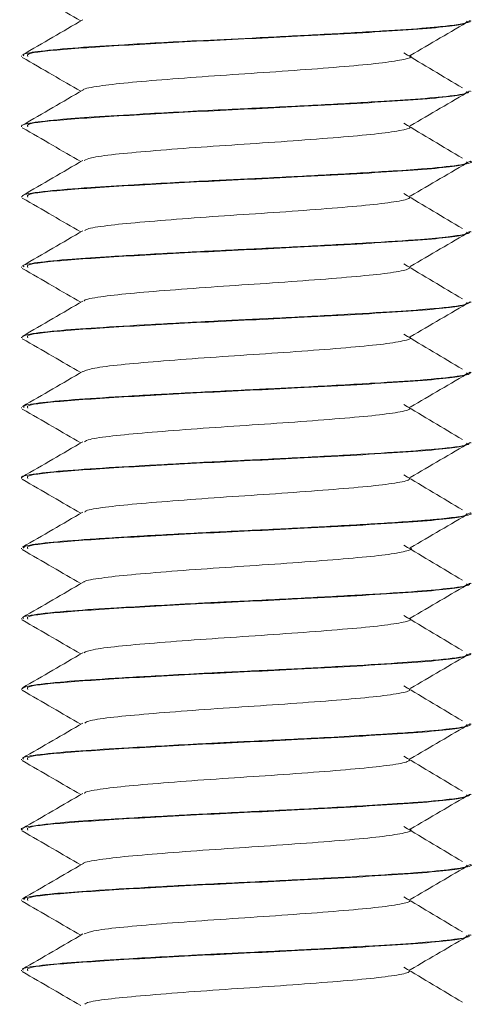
# Model space of a CAD drawing. Header units: millimetres. Extents: x 15 to 1486, y -3131 to -190.
# Tile 40 of 83: x 1372 to 1380, y -2109 to -2091. Entities that reach past the tile are written whole.
import ezdxf

# ---------------------------------------------------------------- set-up
doc = ezdxf.new("R2010")
doc.units = ezdxf.units.MM

msp = doc.modelspace()

# ---------------------------------------------------------------- linework, layer by layer
at = {"color": 7, "linetype": 'Continuous', "lineweight": 15}
for p, q in [((1380.293, -2091.424), (1380.293, -2091.413)), ((1372.293, -2092.038), (1372.293, -2092.048)), ((1380.293, -2092.674), (1380.293, -2092.664)), ((1372.293, -2093.289), (1372.293, -2093.298)), ((1380.293, -2093.924), (1380.293, -2093.913)), ((1372.293, -2094.538), (1372.293, -2094.548)), ((1380.293, -2095.174), (1380.293, -2095.163)), ((1372.293, -2095.789), (1372.293, -2095.798)), ((1380.293, -2096.424), (1380.293, -2096.413)), ((1372.293, -2097.038), (1372.293, -2097.048)), ((1380.293, -2097.674), (1380.293, -2097.663)), ((1372.293, -2098.288), (1372.293, -2098.298)), ((1380.293, -2098.924), (1380.293, -2098.913)), ((1372.293, -2099.539), (1372.293, -2099.548)), ((1380.293, -2100.174), (1380.293, -2100.163)), ((1372.293, -2100.788), (1372.293, -2100.798)), ((1380.293, -2101.424), (1380.293, -2101.413)), ((1372.293, -2102.038), (1372.293, -2102.048)), ((1380.293, -2102.674), (1380.293, -2102.663)), ((1372.293, -2103.288), (1372.293, -2103.298)), ((1380.293, -2103.924), (1380.293, -2103.913)), ((1372.293, -2104.538), (1372.293, -2104.548)), ((1380.293, -2105.174), (1380.293, -2105.163)), ((1372.293, -2105.789), (1372.293, -2105.798)), ((1380.293, -2106.424), (1380.293, -2106.413)), ((1372.293, -2107.038), (1372.293, -2107.048)), ((1380.293, -2107.674), (1380.293, -2107.663)), ((1372.293, -2108.288), (1372.293, -2108.298))]:
    msp.add_line(p, q, dxfattribs=at)
for points, knots in [([(1372.307, -2090.815), (1372.487, -2090.919), (1372.834, -2091.12), (1373.181, -2091.321), (1373.348, -2091.418)], [0, 0, 0, 0, 0.518228, 1, 1, 1, 1]), ([(1373.387, -2091.396), (1373.208, -2091.5), (1372.848, -2091.709), (1372.489, -2091.917), (1372.309, -2092.021)], [0, 0, 0, 0, 0.499776, 1, 1, 1, 1]), ([(1380.261, -2091.413), (1380.271, -2091.419), (1380.295, -2091.432), (1380.193, -2091.459), (1380.031, -2091.488), (1379.825, -2091.511), (1379.652, -2091.529), (1379.307, -2091.559), (1378.618, -2091.603), (1377.57, -2091.663), (1376.455, -2091.719), (1375.268, -2091.775), (1374.178, -2091.836), (1373.228, -2091.895), (1372.616, -2091.952), (1372.304, -2092.002), (1372.325, -2092.029), (1372.333, -2092.038)], [0, 0, 0, 0, 0.027343, 0.064947, 0.132827, 0.160191, 0.175571, 0.214938, 0.303949, 0.399382, 0.491867, 0.57113, 0.6823, 0.768833, 0.866341, 0.954031, 1, 1, 1, 1]), ([(1372.403, -2092.048), (1372.393, -2092.028), (1372.376, -2091.994), (1372.923, -2091.929), (1373.867, -2091.863), (1375.48, -2091.773), (1377.346, -2091.687), (1379.084, -2091.588), (1380.172, -2091.499), (1380.212, -2091.445), (1380.228, -2091.424)], [0, 0, 0, 0, 0.100621, 0.164289, 0.300049, 0.438088, 0.573763, 0.735395, 0.896118, 1, 1, 1, 1]), ([(1379.213, -2092.031), (1379.391, -2091.928), (1379.748, -2091.72), (1380.103, -2091.512), (1380.281, -2091.409)], [0, 0, 0, 0, 0.499934, 1, 1, 1, 1]), ([(1372.307, -2092.065), (1372.487, -2092.169), (1372.834, -2092.37), (1373.181, -2092.571), (1373.348, -2092.668)], [0, 0, 0, 0, 0.518228, 1, 1, 1, 1]), ([(1373.389, -2092.646), (1373.389, -2092.645), (1373.38, -2092.625), (1373.608, -2092.583), (1374.074, -2092.522), (1374.774, -2092.464), (1375.602, -2092.401), (1376.497, -2092.343), (1377.373, -2092.282), (1378.148, -2092.22), (1378.762, -2092.163), (1379.125, -2092.1), (1379.266, -2092.058), (1379.204, -2092.034), (1379.196, -2092.031)], [0, 0, 0, 0, 0.001313, 0.100299, 0.198764, 0.296112, 0.395442, 0.492693, 0.59128, 0.690182, 0.78723, 0.886503, 0.984232, 1, 1, 1, 1]), ([(1380.143, -2092.609), (1379.968, -2092.505), (1379.619, -2092.298), (1379.271, -2092.09), (1379.097, -2091.986)], [0, 0, 0, 0, 0.500065, 1, 1, 1, 1]), ([(1373.387, -2092.646), (1373.208, -2092.75), (1372.848, -2092.959), (1372.489, -2093.167), (1372.309, -2093.271)], [0, 0, 0, 0, 0.499776, 1, 1, 1, 1]), ([(1380.26, -2092.664), (1380.257, -2092.677), (1380.247, -2092.71), (1379.842, -2092.764), (1379.278, -2092.811), (1378.734, -2092.845), (1378.088, -2092.884), (1377.149, -2092.935), (1375.861, -2092.996), (1374.659, -2093.058), (1373.676, -2093.117), (1372.935, -2093.169), (1372.448, -2093.226), (1372.277, -2093.267), (1372.297, -2093.287), (1372.299, -2093.289)], [0, 0, 0, 0, 0.066314, 0.162666, 0.25035, 0.289768, 0.335646, 0.435908, 0.525786, 0.640936, 0.726921, 0.804102, 0.901559, 0.991099, 1, 1, 1, 1]), ([(1372.403, -2093.298), (1372.393, -2093.278), (1372.376, -2093.244), (1372.923, -2093.179), (1373.867, -2093.113), (1375.48, -2093.023), (1377.346, -2092.937), (1379.084, -2092.838), (1380.172, -2092.749), (1380.212, -2092.695), (1380.228, -2092.674)], [0, 0, 0, 0, 0.100621, 0.164289, 0.300049, 0.438088, 0.573763, 0.735395, 0.896118, 1, 1, 1, 1]), ([(1379.213, -2093.281), (1379.391, -2093.178), (1379.748, -2092.97), (1380.103, -2092.762), (1380.281, -2092.659)], [0, 0, 0, 0, 0.499934, 1, 1, 1, 1]), ([(1372.307, -2093.315), (1372.487, -2093.419), (1372.834, -2093.62), (1373.181, -2093.821), (1373.348, -2093.918)], [0, 0, 0, 0, 0.518228, 1, 1, 1, 1]), ([(1373.409, -2093.896), (1373.44, -2093.881), (1373.512, -2093.846), (1373.929, -2093.788), (1374.567, -2093.731), (1375.368, -2093.668), (1376.253, -2093.608), (1377.143, -2093.549), (1377.951, -2093.486), (1378.615, -2093.429), (1379.052, -2093.367), (1379.248, -2093.317), (1379.196, -2093.289), (1379.181, -2093.281)], [0, 0, 0, 0, 0.074884, 0.173707, 0.270464, 0.369415, 0.467218, 0.564715, 0.66375, 0.760565, 0.85923, 0.95758, 1, 1, 1, 1]), ([(1380.143, -2093.859), (1379.968, -2093.755), (1379.619, -2093.548), (1379.271, -2093.34), (1379.097, -2093.236)], [0, 0, 0, 0, 0.500065, 1, 1, 1, 1]), ([(1373.387, -2093.896), (1373.208, -2094), (1372.848, -2094.209), (1372.489, -2094.417), (1372.309, -2094.521)], [0, 0, 0, 0, 0.499776, 1, 1, 1, 1]), ([(1380.281, -2093.913), (1380.285, -2093.915), (1380.343, -2093.937), (1380.095, -2093.982), (1379.554, -2094.041), (1378.755, -2094.095), (1377.817, -2094.149), (1376.695, -2094.208), (1375.482, -2094.264), (1374.392, -2094.324), (1373.415, -2094.383), (1372.679, -2094.443), (1372.313, -2094.498), (1372.311, -2094.53), (1372.311, -2094.538)], [0, 0, 0, 0, 0.007259, 0.109957, 0.215068, 0.281562, 0.378376, 0.472713, 0.553815, 0.666333, 0.744188, 0.843899, 0.95709, 1, 1, 1, 1]), ([(1372.403, -2094.548), (1372.393, -2094.528), (1372.376, -2094.494), (1372.923, -2094.429), (1373.867, -2094.363), (1375.48, -2094.273), (1377.346, -2094.187), (1379.084, -2094.088), (1380.172, -2093.999), (1380.212, -2093.945), (1380.228, -2093.924)], [0, 0, 0, 0, 0.100621, 0.164289, 0.300049, 0.438088, 0.573763, 0.735395, 0.896118, 1, 1, 1, 1]), ([(1379.213, -2094.531), (1379.391, -2094.428), (1379.748, -2094.22), (1380.103, -2094.012), (1380.281, -2093.909)], [0, 0, 0, 0, 0.499934, 1, 1, 1, 1]), ([(1372.307, -2094.565), (1372.487, -2094.669), (1372.834, -2094.87), (1373.181, -2095.071), (1373.348, -2095.168)], [0, 0, 0, 0, 0.518228, 1, 1, 1, 1]), ([(1373.419, -2095.146), (1373.429, -2095.136), (1373.459, -2095.107), (1373.793, -2095.054), (1374.372, -2094.997), (1375.14, -2094.935), (1376.009, -2094.873), (1376.906, -2094.816), (1377.744, -2094.753), (1378.454, -2094.695), (1378.958, -2094.634), (1379.225, -2094.578), (1379.197, -2094.544), (1379.186, -2094.531)], [0, 0, 0, 0, 0.047252, 0.146338, 0.243273, 0.341748, 0.440315, 0.537191, 0.63626, 0.73361, 0.831578, 0.930471, 1, 1, 1, 1]), ([(1380.143, -2095.109), (1379.968, -2095.005), (1379.619, -2094.798), (1379.271, -2094.59), (1379.097, -2094.486)], [0, 0, 0, 0, 0.500065, 1, 1, 1, 1]), ([(1373.387, -2095.146), (1373.208, -2095.25), (1372.848, -2095.459), (1372.489, -2095.667), (1372.309, -2095.771)], [0, 0, 0, 0, 0.499776, 1, 1, 1, 1]), ([(1380.253, -2095.163), (1380.265, -2095.172), (1380.28, -2095.184), (1380.222, -2095.2), (1380.132, -2095.222), (1379.897, -2095.256), (1379.354, -2095.306), (1378.488, -2095.361), (1377.371, -2095.424), (1376.194, -2095.48), (1374.989, -2095.54), (1373.947, -2095.6), (1373.099, -2095.655), (1372.562, -2095.71), (1372.285, -2095.757), (1372.326, -2095.781), (1372.338, -2095.789)], [0, 0, 0, 0, 0.043513, 0.057454, 0.080931, 0.145127, 0.217686, 0.32104, 0.417003, 0.505532, 0.601407, 0.705366, 0.782255, 0.879288, 0.963554, 1, 1, 1, 1]), ([(1372.403, -2095.798), (1372.393, -2095.778), (1372.376, -2095.744), (1372.923, -2095.679), (1373.867, -2095.613), (1375.48, -2095.523), (1377.346, -2095.437), (1379.084, -2095.338), (1380.172, -2095.249), (1380.212, -2095.195), (1380.228, -2095.174)], [0, 0, 0, 0, 0.100621, 0.164289, 0.300049, 0.438088, 0.573763, 0.735395, 0.896118, 1, 1, 1, 1]), ([(1379.213, -2095.781), (1379.391, -2095.678), (1379.748, -2095.47), (1380.103, -2095.262), (1380.281, -2095.159)], [0, 0, 0, 0, 0.499934, 1, 1, 1, 1]), ([(1373.408, -2096.396), (1373.408, -2096.392), (1373.411, -2096.368), (1373.676, -2096.321), (1374.191, -2096.262), (1374.92, -2096.203), (1375.766, -2096.139), (1376.664, -2096.083), (1377.527, -2096.02), (1378.278, -2095.959), (1378.844, -2095.902), (1379.195, -2095.838), (1379.206, -2095.8), (1379.211, -2095.781)], [0, 0, 0, 0, 0.019892, 0.118976, 0.216691, 0.314436, 0.413512, 0.510368, 0.609206, 0.707506, 0.80471, 0.903885, 1, 1, 1, 1]), ([(1380.143, -2096.359), (1379.968, -2096.255), (1379.619, -2096.048), (1379.271, -2095.84), (1379.097, -2095.736)], [0, 0, 0, 0, 0.5000646, 1, 1, 1, 1]), ([(1372.307, -2095.815), (1372.487, -2095.919), (1372.834, -2096.12), (1373.181, -2096.321), (1373.348, -2096.418)], [0, 0, 0, 0, 0.518228, 1, 1, 1, 1]), ([(1380.281, -2096.413), (1380.264, -2096.429), (1380.222, -2096.466), (1379.743, -2096.525), (1378.954, -2096.583), (1377.974, -2096.64), (1376.865, -2096.699), (1375.702, -2096.753), (1374.603, -2096.812), (1373.616, -2096.87), (1372.842, -2096.927), (1372.366, -2096.986), (1372.323, -2097.023), (1372.305, -2097.038)], [0, 0, 0, 0, 0.0745685, 0.1854762, 0.2684567, 0.3623064, 0.4616698, 0.5400655, 0.6384598, 0.7313404, 0.8184234, 0.9224427, 1, 1, 1, 1]), ([(1373.387, -2096.396), (1373.208, -2096.5), (1372.848, -2096.709), (1372.489, -2096.917), (1372.309, -2097.021)], [0, 0, 0, 0, 0.499776, 1, 1, 1, 1]), ([(1372.403, -2097.048), (1372.393, -2097.028), (1372.376, -2096.994), (1372.923, -2096.929), (1373.867, -2096.863), (1375.48, -2096.773), (1377.346, -2096.687), (1379.084, -2096.588), (1380.172, -2096.499), (1380.212, -2096.445), (1380.228, -2096.424)], [0, 0, 0, 0, 0.100621, 0.164289, 0.300049, 0.438088, 0.573763, 0.735395, 0.896118, 1, 1, 1, 1]), ([(1379.213, -2097.031), (1379.391, -2096.928), (1379.748, -2096.72), (1380.103, -2096.512), (1380.281, -2096.409)], [0, 0, 0, 0, 0.4999344, 1, 1, 1, 1]), ([(1380.143, -2097.609), (1379.968, -2097.505), (1379.619, -2097.298), (1379.271, -2097.09), (1379.097, -2096.986)], [0, 0, 0, 0, 0.500065, 1, 1, 1, 1]), ([(1372.307, -2097.065), (1372.487, -2097.169), (1372.834, -2097.37), (1373.181, -2097.571), (1373.348, -2097.668)], [0, 0, 0, 0, 0.518228, 1, 1, 1, 1]), ([(1373.391, -2097.647), (1373.443, -2097.628), (1373.551, -2097.588), (1374.032, -2097.527), (1374.706, -2097.47), (1375.528, -2097.406), (1376.42, -2097.348), (1377.301, -2097.288), (1378.088, -2097.225), (1378.718, -2097.168), (1379.104, -2097.105), (1379.261, -2097.061), (1379.201, -2097.036), (1379.189, -2097.031)], [0, 0, 0, 0, 0.093918, 0.192354, 0.289282, 0.388351, 0.485548, 0.583645, 0.682446, 0.779188, 0.878127, 0.975902, 1, 1, 1, 1]), ([(1373.387, -2097.646), (1373.208, -2097.75), (1372.848, -2097.959), (1372.489, -2098.167), (1372.309, -2098.271)], [0, 0, 0, 0, 0.499776, 1, 1, 1, 1]), ([(1380.258, -2097.663), (1380.268, -2097.669), (1380.312, -2097.691), (1380.057, -2097.737), (1379.489, -2097.797), (1378.538, -2097.858), (1377.622, -2097.909), (1376.87, -2097.948), (1376.183, -2097.981), (1375.253, -2098.026), (1374.179, -2098.086), (1373.27, -2098.142), (1372.641, -2098.199), (1372.308, -2098.25), (1372.33, -2098.278), (1372.338, -2098.288)], [0, 0, 0, 0, 0.026446, 0.111828, 0.217948, 0.30641, 0.416952, 0.454634, 0.489955, 0.581942, 0.675423, 0.766346, 0.860041, 0.949822, 1, 1, 1, 1]), ([(1372.403, -2098.298), (1372.393, -2098.278), (1372.376, -2098.244), (1372.923, -2098.179), (1373.867, -2098.113), (1375.48, -2098.023), (1377.346, -2097.937), (1379.084, -2097.838), (1380.172, -2097.749), (1380.212, -2097.695), (1380.228, -2097.674)], [0, 0, 0, 0, 0.100621, 0.164289, 0.300049, 0.438088, 0.573763, 0.735395, 0.896118, 1, 1, 1, 1]), ([(1379.213, -2098.281), (1379.391, -2098.178), (1379.748, -2097.97), (1380.103, -2097.762), (1380.281, -2097.659)], [0, 0, 0, 0, 0.499934, 1, 1, 1, 1]), ([(1380.143, -2098.859), (1379.968, -2098.755), (1379.619, -2098.548), (1379.271, -2098.34), (1379.097, -2098.236)], [0, 0, 0, 0, 0.500065, 1, 1, 1, 1]), ([(1372.307, -2098.315), (1372.487, -2098.419), (1372.834, -2098.62), (1373.181, -2098.821), (1373.348, -2098.918)], [0, 0, 0, 0, 0.518228, 1, 1, 1, 1]), ([(1373.415, -2098.896), (1373.437, -2098.883), (1373.495, -2098.849), (1373.884, -2098.793), (1374.504, -2098.736), (1375.295, -2098.673), (1376.176, -2098.613), (1377.069, -2098.555), (1377.887, -2098.491), (1378.566, -2098.434), (1379.024, -2098.373), (1379.241, -2098.321), (1379.196, -2098.291), (1379.18, -2098.281)], [0, 0, 0, 0, 0.06615, 0.165095, 0.261853, 0.360693, 0.458774, 0.556021, 0.655106, 0.752035, 0.850518, 0.949077, 1, 1, 1, 1]), ([(1380.264, -2098.913), (1380.265, -2098.924), (1380.268, -2098.956), (1379.882, -2099.011), (1379.153, -2099.07), (1378.23, -2099.126), (1377.134, -2099.186), (1375.96, -2099.241), (1374.827, -2099.299), (1373.803, -2099.359), (1372.981, -2099.414), (1372.462, -2099.474), (1372.263, -2099.516), (1372.301, -2099.536), (1372.305, -2099.539)], [0, 0, 0, 0, 0.05071, 0.162583, 0.24882, 0.341008, 0.434459, 0.524957, 0.619103, 0.708731, 0.803744, 0.897217, 0.989742, 1, 1, 1, 1]), ([(1373.387, -2098.896), (1373.208, -2099), (1372.848, -2099.209), (1372.489, -2099.417), (1372.309, -2099.521)], [0, 0, 0, 0, 0.499776, 1, 1, 1, 1]), ([(1372.403, -2099.548), (1372.393, -2099.528), (1372.376, -2099.494), (1372.923, -2099.429), (1373.867, -2099.363), (1375.48, -2099.273), (1377.346, -2099.187), (1379.084, -2099.088), (1380.172, -2098.999), (1380.212, -2098.945), (1380.228, -2098.924)], [0, 0, 0, 0, 0.100621, 0.164289, 0.300049, 0.438088, 0.573763, 0.735395, 0.896118, 1, 1, 1, 1]), ([(1379.213, -2099.531), (1379.391, -2099.428), (1379.748, -2099.22), (1380.103, -2099.012), (1380.281, -2098.909)], [0, 0, 0, 0, 0.499934, 1, 1, 1, 1]), ([(1372.307, -2099.565), (1372.487, -2099.669), (1372.834, -2099.87), (1373.181, -2100.071), (1373.348, -2100.168)], [0, 0, 0, 0, 0.518228, 1, 1, 1, 1]), ([(1373.418, -2100.146), (1373.423, -2100.138), (1373.443, -2100.11), (1373.754, -2100.059), (1374.314, -2100.002), (1375.069, -2099.941), (1375.932, -2099.878), (1376.83, -2099.822), (1377.676, -2099.758), (1378.4, -2099.699), (1378.924, -2099.64), (1379.216, -2099.581), (1379.2, -2099.546), (1379.192, -2099.531)], [0, 0, 0, 0, 0.038591, 0.137685, 0.234782, 0.333034, 0.43177, 0.528554, 0.627559, 0.725181, 0.822858, 0.921849, 1, 1, 1, 1]), ([(1380.143, -2100.109), (1379.968, -2100.005), (1379.619, -2099.798), (1379.271, -2099.59), (1379.097, -2099.486)], [0, 0, 0, 0, 0.500065, 1, 1, 1, 1]), ([(1373.387, -2100.146), (1373.208, -2100.25), (1372.848, -2100.459), (1372.489, -2100.667), (1372.309, -2100.771)], [0, 0, 0, 0, 0.499776, 1, 1, 1, 1]), ([(1380.282, -2100.163), (1380.286, -2100.165), (1380.334, -2100.187), (1380.14, -2100.223), (1379.821, -2100.262), (1379.606, -2100.282), (1379.524, -2100.29), (1379.485, -2100.293), (1379.467, -2100.294), (1379.409, -2100.299), (1379.207, -2100.314), (1378.7, -2100.348), (1377.826, -2100.398), (1376.681, -2100.458), (1375.504, -2100.513), (1374.585, -2100.562), (1373.939, -2100.602), (1373.344, -2100.639), (1372.748, -2100.687), (1372.34, -2100.743), (1372.33, -2100.775), (1372.326, -2100.788)], [0, 0, 0, 0, 0.00772, 0.1091831, 0.1726039, 0.1921819, 0.2036412, 0.2063258, 0.2079085, 0.2104618, 0.2290428, 0.2838144, 0.3782838, 0.4678028, 0.5627735, 0.6561498, 0.6978986, 0.744699, 0.8407431, 0.9323828, 1, 1, 1, 1]), ([(1372.403, -2100.798), (1372.393, -2100.778), (1372.376, -2100.744), (1372.923, -2100.679), (1373.867, -2100.613), (1375.48, -2100.523), (1377.346, -2100.437), (1379.084, -2100.338), (1380.172, -2100.249), (1380.212, -2100.195), (1380.228, -2100.174)], [0, 0, 0, 0, 0.100621, 0.164289, 0.300049, 0.438088, 0.573763, 0.735395, 0.896118, 1, 1, 1, 1]), ([(1379.213, -2100.781), (1379.391, -2100.678), (1379.748, -2100.47), (1380.103, -2100.262), (1380.281, -2100.159)], [0, 0, 0, 0, 0.499934, 1, 1, 1, 1]), ([(1372.307, -2100.815), (1372.487, -2100.919), (1372.834, -2101.12), (1373.181, -2101.321), (1373.348, -2101.418)], [0, 0, 0, 0, 0.518228, 1, 1, 1, 1]), ([(1373.4, -2101.396), (1373.4, -2101.393), (1373.396, -2101.371), (1373.643, -2101.326), (1374.136, -2101.267), (1374.852, -2101.208), (1375.69, -2101.145), (1376.588, -2101.088), (1377.457, -2101.026), (1378.218, -2100.964), (1378.812, -2100.907), (1379.146, -2100.843), (1379.272, -2100.804), (1379.21, -2100.783), (1379.206, -2100.782)], [0, 0, 0, 0, 0.011337, 0.110481, 0.208644, 0.30626, 0.405559, 0.502649, 0.601476, 0.700157, 0.797342, 0.896668, 0.994106, 1, 1, 1, 1]), ([(1380.143, -2101.359), (1379.968, -2101.255), (1379.619, -2101.048), (1379.271, -2100.84), (1379.097, -2100.736)], [0, 0, 0, 0, 0.500065, 1, 1, 1, 1]), ([(1373.387, -2101.396), (1373.208, -2101.5), (1372.848, -2101.709), (1372.489, -2101.917), (1372.309, -2102.021)], [0, 0, 0, 0, 0.499776, 1, 1, 1, 1]), ([(1380.262, -2101.413), (1380.268, -2101.421), (1380.291, -2101.448), (1379.989, -2101.497), (1379.355, -2101.557), (1378.459, -2101.612), (1377.335, -2101.675), (1376.425, -2101.72), (1375.891, -2101.745), (1375.769, -2101.751), (1375.736, -2101.753), (1375.73, -2101.753), (1375.729, -2101.753), (1375.729, -2101.753), (1375.729, -2101.753), (1375.729, -2101.753), (1375.728, -2101.753), (1375.728, -2101.753), (1375.724, -2101.754), (1375.683, -2101.756), (1375.571, -2101.761), (1374.962, -2101.793), (1374.075, -2101.842), (1373.34, -2101.889), (1372.91, -2101.925), (1372.538, -2101.964), (1372.284, -2102.005), (1372.318, -2102.032), (1372.327, -2102.038)], [0, 0, 0, 0, 0.037811, 0.137223, 0.225158, 0.321824, 0.415337, 0.51535, 0.536948, 0.543617, 0.544854, 0.544997, 0.545067, 0.545069, 0.54507, 0.545073, 0.545078, 0.545128, 0.545254, 0.546097, 0.55492, 0.572462, 0.695024, 0.780728, 0.810323, 0.866565, 0.967161, 1, 1, 1, 1]), ([(1372.403, -2102.048), (1372.393, -2102.028), (1372.376, -2101.994), (1372.923, -2101.929), (1373.867, -2101.863), (1375.48, -2101.773), (1377.346, -2101.687), (1379.084, -2101.588), (1380.172, -2101.499), (1380.212, -2101.445), (1380.228, -2101.424)], [0, 0, 0, 0, 0.100621, 0.164289, 0.300049, 0.438088, 0.573763, 0.735395, 0.896118, 1, 1, 1, 1]), ([(1379.213, -2102.031), (1379.391, -2101.928), (1379.748, -2101.72), (1380.103, -2101.512), (1380.281, -2101.409)], [0, 0, 0, 0, 0.499934, 1, 1, 1, 1]), ([(1372.307, -2102.065), (1372.487, -2102.169), (1372.834, -2102.37), (1373.181, -2102.571), (1373.348, -2102.668)], [0, 0, 0, 0, 0.518228, 1, 1, 1, 1]), ([(1373.4, -2102.647), (1373.442, -2102.629), (1373.533, -2102.591), (1373.984, -2102.532), (1374.641, -2102.475), (1375.454, -2102.412), (1376.343, -2102.353), (1377.229, -2102.293), (1378.026, -2102.23), (1378.671, -2102.173), (1379.081, -2102.111), (1379.255, -2102.064), (1379.198, -2102.037), (1379.184, -2102.031)], [0, 0, 0, 0, 0.085147, 0.183782, 0.280602, 0.379638, 0.477089, 0.574925, 0.673855, 0.770601, 0.869435, 0.967494, 1, 1, 1, 1]), ([(1380.143, -2102.609), (1379.968, -2102.505), (1379.619, -2102.298), (1379.271, -2102.09), (1379.097, -2101.986)], [0, 0, 0, 0, 0.500065, 1, 1, 1, 1]), ([(1380.286, -2102.663), (1380.284, -2102.67), (1380.281, -2102.685), (1380.142, -2102.724), (1379.752, -2102.775), (1378.966, -2102.832), (1378.047, -2102.886), (1376.952, -2102.945), (1376.069, -2102.986), (1375.331, -2103.023), (1374.59, -2103.063), (1373.71, -2103.114), (1372.887, -2103.172), (1372.374, -2103.233), (1372.323, -2103.272), (1372.302, -2103.288)], [0, 0, 0, 0, 0.033525, 0.073598, 0.187338, 0.265435, 0.358988, 0.448253, 0.536706, 0.56754, 0.62715, 0.721834, 0.810174, 0.919475, 1, 1, 1, 1]), ([(1373.387, -2102.646), (1373.208, -2102.75), (1372.848, -2102.959), (1372.489, -2103.167), (1372.309, -2103.271)], [0, 0, 0, 0, 0.499776, 1, 1, 1, 1]), ([(1372.403, -2103.298), (1372.393, -2103.278), (1372.376, -2103.244), (1372.923, -2103.179), (1373.867, -2103.113), (1375.48, -2103.023), (1377.346, -2102.937), (1379.084, -2102.838), (1380.172, -2102.749), (1380.212, -2102.695), (1380.228, -2102.674)], [0, 0, 0, 0, 0.100621, 0.164289, 0.300049, 0.438088, 0.573763, 0.735395, 0.896118, 1, 1, 1, 1]), ([(1379.213, -2103.281), (1379.391, -2103.178), (1379.748, -2102.97), (1380.103, -2102.762), (1380.281, -2102.659)], [0, 0, 0, 0, 0.499934, 1, 1, 1, 1]), ([(1372.307, -2103.315), (1372.487, -2103.419), (1372.834, -2103.62), (1373.181, -2103.821), (1373.348, -2103.918)], [0, 0, 0, 0, 0.518228, 1, 1, 1, 1]), ([(1373.418, -2103.896), (1373.434, -2103.884), (1373.478, -2103.853), (1373.841, -2103.798), (1374.443, -2103.741), (1375.223, -2103.679), (1376.099, -2103.618), (1376.994, -2103.56), (1377.822, -2103.497), (1378.515, -2103.439), (1378.995, -2103.378), (1379.234, -2103.324), (1379.196, -2103.292), (1379.182, -2103.281)], [0, 0, 0, 0, 0.057438, 0.156469, 0.253279, 0.351971, 0.450296, 0.547343, 0.646442, 0.743535, 0.841801, 0.940535, 1, 1, 1, 1]), ([(1380.143, -2103.859), (1379.968, -2103.755), (1379.619, -2103.548), (1379.271, -2103.34), (1379.097, -2103.236)], [0, 0, 0, 0, 0.500065, 1, 1, 1, 1]), ([(1373.387, -2103.896), (1373.208, -2104), (1372.848, -2104.209), (1372.489, -2104.417), (1372.309, -2104.521)], [0, 0, 0, 0, 0.499776, 1, 1, 1, 1]), ([(1380.259, -2103.913), (1380.269, -2103.918), (1380.314, -2103.942), (1380.06, -2103.986), (1379.599, -2104.036), (1379.109, -2104.071), (1378.737, -2104.094), (1378.284, -2104.122), (1377.542, -2104.164), (1376.693, -2104.207), (1375.966, -2104.241), (1375.192, -2104.28), (1374.254, -2104.332), (1373.298, -2104.39), (1372.631, -2104.45), (1372.296, -2104.501), (1372.32, -2104.53), (1372.326, -2104.538)], [0, 0, 0, 0, 0.025703, 0.117973, 0.207544, 0.2569, 0.292414, 0.324738, 0.388267, 0.488742, 0.527892, 0.562172, 0.675814, 0.763445, 0.854404, 0.960222, 1, 1, 1, 1]), ([(1372.403, -2104.548), (1372.393, -2104.528), (1372.376, -2104.494), (1372.923, -2104.429), (1373.867, -2104.363), (1375.48, -2104.273), (1377.346, -2104.187), (1379.084, -2104.088), (1380.172, -2103.999), (1380.212, -2103.945), (1380.228, -2103.924)], [0, 0, 0, 0, 0.100621, 0.164289, 0.300049, 0.438088, 0.573763, 0.735395, 0.896118, 1, 1, 1, 1]), ([(1379.213, -2104.531), (1379.391, -2104.428), (1379.748, -2104.22), (1380.103, -2104.012), (1380.281, -2103.909)], [0, 0, 0, 0, 0.499934, 1, 1, 1, 1]), ([(1373.414, -2105.146), (1373.417, -2105.14), (1373.428, -2105.114), (1373.717, -2105.065), (1374.256, -2105.006), (1375, -2104.946), (1375.855, -2104.883), (1376.754, -2104.827), (1377.608, -2104.764), (1378.345, -2104.704), (1378.889, -2104.645), (1379.207, -2104.584), (1379.202, -2104.548), (1379.2, -2104.53)], [0, 0, 0, 0, 0.029958, 0.129024, 0.226332, 0.324327, 0.423196, 0.51994, 0.618845, 0.716755, 0.814141, 0.913194, 1, 1, 1, 1]), ([(1380.143, -2105.109), (1379.968, -2105.005), (1379.619, -2104.798), (1379.271, -2104.59), (1379.097, -2104.486)], [0, 0, 0, 0, 0.500065, 1, 1, 1, 1]), ([(1372.307, -2104.565), (1372.487, -2104.669), (1372.834, -2104.87), (1373.181, -2105.071), (1373.348, -2105.168)], [0, 0, 0, 0, 0.5182283, 1, 1, 1, 1]), ([(1380.262, -2105.163), (1380.266, -2105.173), (1380.275, -2105.19), (1380.134, -2105.222), (1379.841, -2105.264), (1379.339, -2105.306), (1378.814, -2105.34), (1378.192, -2105.378), (1377.256, -2105.43), (1376.014, -2105.489), (1374.826, -2105.549), (1373.808, -2105.609), (1372.955, -2105.666), (1372.463, -2105.725), (1372.251, -2105.767), (1372.303, -2105.787), (1372.308, -2105.789)], [0, 0, 0, 0, 0.048307, 0.083022, 0.150144, 0.247629, 0.284026, 0.31961, 0.43118, 0.520984, 0.61426, 0.718117, 0.797686, 0.905273, 0.991001, 1, 1, 1, 1]), ([(1373.387, -2105.146), (1373.208, -2105.25), (1372.848, -2105.459), (1372.489, -2105.667), (1372.309, -2105.771)], [0, 0, 0, 0, 0.499776, 1, 1, 1, 1]), ([(1372.403, -2105.798), (1372.393, -2105.778), (1372.376, -2105.744), (1372.923, -2105.679), (1373.867, -2105.613), (1375.48, -2105.523), (1377.346, -2105.437), (1379.084, -2105.338), (1380.172, -2105.249), (1380.212, -2105.195), (1380.228, -2105.174)], [0, 0, 0, 0, 0.100621, 0.164289, 0.300049, 0.438088, 0.573763, 0.735395, 0.896118, 1, 1, 1, 1]), ([(1379.213, -2105.781), (1379.391, -2105.678), (1379.748, -2105.47), (1380.103, -2105.262), (1380.281, -2105.159)], [0, 0, 0, 0, 0.499934, 1, 1, 1, 1]), ([(1380.143, -2106.359), (1379.968, -2106.255), (1379.619, -2106.048), (1379.271, -2105.84), (1379.097, -2105.736)], [0, 0, 0, 0, 0.500065, 1, 1, 1, 1]), ([(1372.307, -2105.815), (1372.487, -2105.919), (1372.834, -2106.12), (1373.181, -2106.321), (1373.348, -2106.418)], [0, 0, 0, 0, 0.5182283, 1, 1, 1, 1]), ([(1373.391, -2106.396), (1373.391, -2106.395), (1373.382, -2106.375), (1373.613, -2106.332), (1374.083, -2106.271), (1374.786, -2106.213), (1375.615, -2106.15), (1376.511, -2106.092), (1377.386, -2106.031), (1378.159, -2105.969), (1378.77, -2105.912), (1379.128, -2105.849), (1379.267, -2105.807), (1379.205, -2105.784), (1379.197, -2105.781)], [0, 0, 0, 0, 0.002784, 0.101797, 0.20022, 0.297603, 0.396932, 0.494154, 0.59278, 0.691652, 0.788715, 0.887999, 0.985681, 1, 1, 1, 1]), ([(1373.387, -2106.396), (1373.208, -2106.5), (1372.848, -2106.709), (1372.489, -2106.917), (1372.309, -2107.021)], [0, 0, 0, 0, 0.499776, 1, 1, 1, 1]), ([(1380.288, -2106.413), (1380.29, -2106.414), (1380.331, -2106.434), (1380.144, -2106.473), (1379.638, -2106.536), (1378.826, -2106.59), (1377.807, -2106.65), (1376.676, -2106.709), (1375.497, -2106.763), (1374.373, -2106.825), (1373.479, -2106.879), (1372.76, -2106.936), (1372.329, -2106.99), (1372.336, -2107.026), (1372.339, -2107.038)], [0, 0, 0, 0, 0.003499, 0.098675, 0.190259, 0.288538, 0.376763, 0.469495, 0.563681, 0.65528, 0.75199, 0.825661, 0.936522, 1, 1, 1, 1]), ([(1372.403, -2107.048), (1372.393, -2107.028), (1372.376, -2106.994), (1372.923, -2106.929), (1373.867, -2106.863), (1375.48, -2106.773), (1377.346, -2106.687), (1379.084, -2106.588), (1380.172, -2106.499), (1380.212, -2106.445), (1380.228, -2106.424)], [0, 0, 0, 0, 0.1006214, 0.1642885, 0.3000486, 0.4380882, 0.5737626, 0.7353946, 0.8961178, 1, 1, 1, 1]), ([(1379.213, -2107.031), (1379.391, -2106.928), (1379.748, -2106.72), (1380.103, -2106.512), (1380.281, -2106.409)], [0, 0, 0, 0, 0.499934, 1, 1, 1, 1]), ([(1380.143, -2107.609), (1379.968, -2107.505), (1379.619, -2107.298), (1379.271, -2107.09), (1379.097, -2106.986)], [0, 0, 0, 0, 0.500065, 1, 1, 1, 1]), ([(1372.307, -2107.065), (1372.487, -2107.169), (1372.834, -2107.37), (1373.181, -2107.571), (1373.348, -2107.668)], [0, 0, 0, 0, 0.518228, 1, 1, 1, 1]), ([(1373.408, -2107.646), (1373.441, -2107.631), (1373.515, -2107.595), (1373.937, -2107.537), (1374.578, -2107.48), (1375.38, -2107.417), (1376.266, -2107.357), (1377.156, -2107.299), (1377.962, -2107.235), (1378.624, -2107.178), (1379.056, -2107.116), (1379.249, -2107.067), (1379.197, -2107.039), (1379.181, -2107.031)], [0, 0, 0, 0, 0.076392, 0.17519, 0.271952, 0.370919, 0.46867, 0.566216, 0.665238, 0.762038, 0.860732, 0.959042, 1, 1, 1, 1]), ([(1373.387, -2107.646), (1373.208, -2107.75), (1372.848, -2107.959), (1372.489, -2108.167), (1372.309, -2108.271)], [0, 0, 0, 0, 0.499776, 1, 1, 1, 1]), ([(1380.251, -2107.663), (1380.261, -2107.671), (1380.294, -2107.699), (1379.98, -2107.748), (1379.377, -2107.805), (1378.498, -2107.86), (1377.432, -2107.92), (1376.51, -2107.966), (1375.982, -2107.991), (1375.814, -2107.999), (1375.73, -2108.003), (1375.691, -2108.005), (1375.676, -2108.006), (1375.671, -2108.006), (1375.67, -2108.006), (1375.67, -2108.006), (1375.669, -2108.006), (1375.669, -2108.006), (1375.669, -2108.006), (1375.669, -2108.006), (1375.669, -2108.006), (1375.667, -2108.006), (1375.618, -2108.009), (1375.482, -2108.016), (1374.888, -2108.046), (1374.031, -2108.095), (1373.133, -2108.153), (1372.557, -2108.21), (1372.284, -2108.256), (1372.317, -2108.282), (1372.325, -2108.288)], [0, 0, 0, 0, 0.040265, 0.135861, 0.228625, 0.309526, 0.413354, 0.505509, 0.528622, 0.54018, 0.545959, 0.548848, 0.549571, 0.549751, 0.549842, 0.549887, 0.54989, 0.549891, 0.549892, 0.549895, 0.5499, 0.549988, 0.550365, 0.561718, 0.583105, 0.696349, 0.78334, 0.8734, 0.968617, 1, 1, 1, 1]), ([(1372.403, -2108.298), (1372.393, -2108.278), (1372.376, -2108.244), (1372.923, -2108.179), (1373.867, -2108.113), (1375.48, -2108.023), (1377.346, -2107.937), (1379.084, -2107.838), (1380.172, -2107.749), (1380.212, -2107.695), (1380.228, -2107.674)], [0, 0, 0, 0, 0.1006214, 0.1642885, 0.3000486, 0.4380882, 0.5737626, 0.7353946, 0.8961178, 1, 1, 1, 1]), ([(1379.213, -2108.281), (1379.391, -2108.178), (1379.748, -2107.97), (1380.103, -2107.762), (1380.281, -2107.659)], [0, 0, 0, 0, 0.499934, 1, 1, 1, 1]), ([(1372.307, -2108.315), (1372.487, -2108.419), (1372.834, -2108.62), (1373.181, -2108.821), (1373.348, -2108.918)], [0, 0, 0, 0, 0.518228, 1, 1, 1, 1]), ([(1373.419, -2108.896), (1373.429, -2108.886), (1373.462, -2108.856), (1373.8, -2108.803), (1374.383, -2108.746), (1375.152, -2108.684), (1376.022, -2108.623), (1376.919, -2108.565), (1377.755, -2108.502), (1378.463, -2108.444), (1378.963, -2108.383), (1379.226, -2108.327), (1379.197, -2108.294), (1379.185, -2108.281)], [0, 0, 0, 0, 0.0487478, 0.1478293, 0.2447413, 0.3432515, 0.4417862, 0.5386824, 0.6377593, 0.7350666, 0.8330817, 0.9319544, 1, 1, 1, 1]), ([(1380.143, -2108.859), (1379.968, -2108.755), (1379.619, -2108.548), (1379.271, -2108.34), (1379.097, -2108.236)], [0, 0, 0, 0, 0.500065, 1, 1, 1, 1])]:
    msp.add_open_spline(points, degree=3, knots=knots, dxfattribs=at)

doc.saveas('drawing.dxf')
